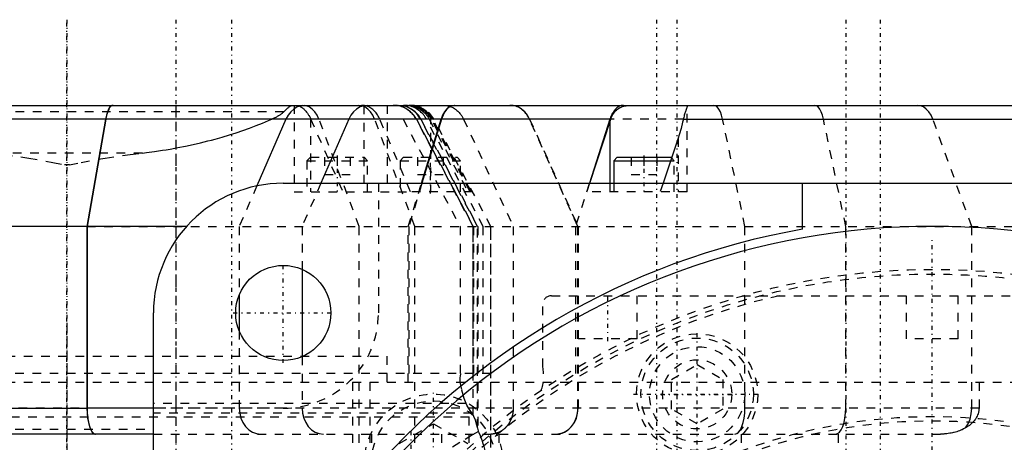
# Model space of a CAD drawing. Extents: x -545 to 345, y -109 to 109.
# Tile 13 of 15: x -105 to 8, y 60 to 109. Entities that reach past the tile are written whole.
import ezdxf

# ---------------------------------------------------------------- set-up
doc = ezdxf.new("R2010")
doc.units = 0
doc.linetypes.add('CENTER', pattern=[1.5, 0.45, -0.5, 0.05, -0.5])
doc.linetypes.add('DASHED', pattern=[2, 1, -1])
for name, color, linetype in [('AM_0', 7, 'CONTINUOUS'), ('AM_3', 7, 'DASHED'), ('AM_7', 7, 'CENTER')]:
    doc.layers.add(name, color=color, linetype=linetype)

msp = doc.modelspace()

# ---------------------------------------------------------------- linework, layer by layer
at = {"layer": 'AM_0', "color": 7, "linetype": 'CONTINUOUS'}
for p, q in [((-148.75, 99), (30.75, 99)), ((-95.55, 97.41), (-128.04, 97.41)), ((-95.55, 97.41), (-97.7, 85)), ((-95.52, 97.41), (-97.67, 85)), ((-56.77, 97.41), (-95.52, 97.41)), ((-74.69, 97.41), (-78.05, 89.69)), ((-67.42, 97.41), (-70.65, 90)), ((-59.03, 90), (-56.77, 97.41)), ((-56.71, 97.41), (-58.97, 90)), ((-37.15, 97.41), (-56.71, 97.41)), ((-37.25, 97.41), (-39.61, 90.01)), ((-39.58, 90.01), (-37.15, 97.41)), ((-37.25, 97.12), (-37.25, 90)), ((-28.76, 97.41), (33.4, 97.41)), ((-29.37, 95.22), (-31.11, 90)), ((-36.41, 93), (-36.81, 92.6)), ((-36.81, 92.6), (-36.81, 90)), ((-36.81, 92.6), (-30.24, 92.6)), ((-36.41, 93), (-30.21, 93)), ((-30.14, 92.93), (-30.21, 93)), ((-75, 90), (75, 90)), ((-15, 84.68), (-15, 90)), ((-97.7, 85), (-158, 85)), ((-97.7, 85), (-97.7, 64)), ((-86.17, 85), (-97.67, 85)), ((-97.67, 85), (-97.67, 64)), ((-72.83, 80.05), (-72.83, 69.95)), ((-80.09, 77.08), (-80.09, 72.92)), ((-90, -75), (-90, 75)), ((-158, 64), (-97.7, 64)), ((-90, 64), (-97.67, 64)), ((-89.99, 61), (-155, 61))]:
    msp.add_line(p, q, dxfattribs=at)
for points in [[(-94.69, 99), (-94.86, 98.95), (-95.03, 98.81), (-95.19, 98.57), (-95.33, 98.25), (-95.45, 97.86), (-95.55, 97.41)], [(-72.52, 99), (-72.96, 98.95), (-73.38, 98.81), (-73.78, 98.57), (-74.14, 98.25), (-74.44, 97.86), (-74.69, 97.41)], [(-65.25, 99), (-65.7, 98.95), (-66.12, 98.81), (-66.52, 98.57), (-66.88, 98.25), (-67.18, 97.86), (-67.42, 97.41)], [(-55.25, 99), (-55.56, 98.95), (-55.85, 98.81), (-56.13, 98.57), (-56.38, 98.25), (-56.6, 97.86), (-56.77, 97.41)], [(-55.19, 99), (-55.5, 98.95), (-55.8, 98.81), (-56.08, 98.57), (-56.33, 98.25), (-56.54, 97.86), (-56.71, 97.41)], [(-97.7, 64), (-97.68, 63.41), (-97.62, 62.85), (-97.53, 62.33), (-97.41, 61.88), (-97.26, 61.51), (-97.09, 61.23), (-96.91, 61.06), (-96.72, 61)]]:
    msp.add_lwpolyline(points, dxfattribs=at)
for points in [[(-94.66, 99, 0), (-94.68, 99, 0), (-94.74, 98.99, 0), (-94.8, 98.97, 0), (-94.83, 98.95, 0), (-94.86, 98.93, 0), (-94.92, 98.89, 0), (-94.98, 98.84, 0), (-95.03, 98.77, 0), (-95.08, 98.7, 0), (-95.13, 98.62, 0), (-95.16, 98.58, 0), (-95.18, 98.53, 0), (-95.23, 98.42, 0), (-95.28, 98.31, 0), (-95.32, 98.19, 0), (-95.36, 98.07, 0), (-95.4, 97.94, 0), (-95.42, 97.87, 0), (-95.44, 97.8, 0), (-95.47, 97.65, 0), (-95.51, 97.49, 0), (-95.52, 97.41, 0)], [(-35.66, 99, 0), (-35.71, 99, 0), (-35.82, 98.99, 0), (-35.93, 98.97, 0), (-35.98, 98.95, 0), (-36.03, 98.93, 0), (-36.14, 98.89, 0), (-36.24, 98.84, 0), (-36.34, 98.77, 0), (-36.44, 98.7, 0), (-36.54, 98.62, 0), (-36.59, 98.57, 0), (-36.63, 98.52, 0), (-36.72, 98.42, 0), (-36.81, 98.31, 0), (-36.89, 98.19, 0), (-36.97, 98.06, 0), (-37.04, 97.93, 0), (-37.07, 97.86, 0), (-37.1, 97.79, 0), (-37.17, 97.64, 0), (-37.22, 97.49, 0), (-37.25, 97.41, 0)], [(-37.15, 97.41, 0), (-37.12, 97.49, 0), (-37.06, 97.65, 0), (-36.98, 97.81, 0), (-36.94, 97.88, 0), (-36.9, 97.96, 0), (-36.81, 98.09, 0), (-36.71, 98.23, 0), (-36.6, 98.35, 0), (-36.49, 98.46, 0), (-36.42, 98.52, 0), (-36.4, 98.54, 0), (-36.38, 98.55, 0), (-36.36, 98.56, 0), (-36.35, 98.57, 0), (-36.33, 98.58, 0), (-36.31, 98.6, 0), (-36.3, 98.61, 0), (-36.29, 98.61, 0), (-36.27, 98.63, 0), (-36.24, 98.64, 0), (-36.23, 98.65, 0), (-36.22, 98.66, 0), (-36.2, 98.67, 0), (-36.17, 98.69, 0), (-36.15, 98.7, 0), (-36.13, 98.71, 0), (-36.1, 98.73, 0), (-36.09, 98.73, 0), (-36.08, 98.74, 0), (-36.05, 98.75, 0), (-36.03, 98.76, 0), (-35.94, 98.8, 0), (-35.79, 98.86, 0), (-35.63, 98.91, 0), (-35.46, 98.94, 0), (-35.38, 98.96, 0), (-35.29, 98.97, 0), (-35.12, 98.99, 0), (-34.94, 99, 0), (-34.85, 99, 0)], [(-28.31, 98.94, 0), (-28.31, 98.93, 0), (-28.31, 98.9, 0), (-28.32, 98.86, 0), (-28.33, 98.83, 0), (-28.34, 98.81, 0), (-28.35, 98.75, 0), (-28.37, 98.69, 0), (-28.4, 98.63, 0), (-28.42, 98.55, 0), (-28.45, 98.47, 0), (-28.47, 98.43, 0), (-28.48, 98.38, 0), (-28.51, 98.29, 0), (-28.55, 98.19, 0), (-28.58, 98.08, 0), (-28.62, 97.97, 0), (-28.65, 97.85, 0), (-28.67, 97.79, 0), (-28.68, 97.73, 0), (-28.72, 97.61, 0), (-28.75, 97.48, 0), (-28.76, 97.41, 0)], [(-28.36, 99, 0), (-28.35, 99, 0), (-28.35, 99, 0), (-28.34, 99, 0), (-28.34, 99, 0), (-28.34, 99, 0), (-28.34, 99, 0), (-28.33, 98.99, 0), (-28.33, 98.99, 0), (-28.33, 98.99, 0), (-28.32, 98.99, 0), (-28.32, 98.99, 0), (-28.32, 98.98, 0), (-28.32, 98.98, 0), (-28.32, 98.98, 0), (-28.31, 98.97, 0), (-28.31, 98.97, 0), (-28.31, 98.96, 0), (-28.31, 98.96, 0), (-28.31, 98.96, 0), (-28.31, 98.95, 0), (-28.31, 98.95, 0), (-28.31, 98.94, 0)], [(-28.76, 97.41, 0), (-28.85, 97.05, 0), (-29.03, 96.32, 0), (-29.25, 95.59, 0), (-29.37, 95.22, 0)], [(-97.67, 64, 0), (-97.67, 63.98, 0), (-97.67, 63.94, 0), (-97.67, 63.9, 0), (-97.67, 63.87, 0), (-97.67, 63.85, 0), (-97.67, 63.81, 0), (-97.67, 63.77, 0), (-97.67, 63.72, 0), (-97.67, 63.68, 0), (-97.66, 63.64, 0), (-97.66, 63.61, 0), (-97.66, 63.59, 0), (-97.66, 63.55, 0), (-97.66, 63.5, 0), (-97.66, 63.46, 0), (-97.65, 63.41, 0), (-97.65, 63.37, 0), (-97.65, 63.35, 0), (-97.65, 63.33, 0), (-97.64, 63.28, 0), (-97.64, 63.24, 0), (-97.64, 63.22, 0), (-97.64, 63.2, 0), (-97.63, 63.15, 0), (-97.63, 63.11, 0), (-97.63, 63.09, 0), (-97.62, 63.07, 0), (-97.62, 63.03, 0), (-97.61, 62.99, 0), (-97.61, 62.95, 0), (-97.6, 62.91, 0), (-97.6, 62.87, 0), (-97.6, 62.85, 0), (-97.59, 62.83, 0), (-97.59, 62.79, 0), (-97.58, 62.76, 0), (-97.58, 62.72, 0), (-97.57, 62.68, 0), (-97.56, 62.64, 0), (-97.56, 62.62, 0), (-97.56, 62.6, 0), (-97.55, 62.56, 0), (-97.54, 62.52, 0), (-97.54, 62.48, 0), (-97.53, 62.45, 0), (-97.52, 62.41, 0), (-97.52, 62.39, 0), (-97.51, 62.37, 0), (-97.51, 62.33, 0), (-97.5, 62.3, 0), (-97.49, 62.26, 0), (-97.48, 62.22, 0), (-97.47, 62.19, 0), (-97.47, 62.17, 0), (-97.46, 62.15, 0), (-97.45, 62.12, 0), (-97.45, 62.08, 0), (-97.44, 62.05, 0), (-97.43, 62.02, 0), (-97.42, 61.98, 0), (-97.41, 61.97, 0), (-97.41, 61.95, 0), (-97.4, 61.92, 0), (-97.39, 61.89, 0), (-97.38, 61.88, 0), (-97.38, 61.86, 0), (-97.37, 61.83, 0), (-97.36, 61.81, 0), (-97.35, 61.79, 0), (-97.35, 61.78, 0), (-97.34, 61.75, 0), (-97.33, 61.72, 0), (-97.32, 61.69, 0), (-97.31, 61.66, 0), (-97.3, 61.64, 0), (-97.29, 61.62, 0), (-97.28, 61.61, 0), (-97.27, 61.58, 0), (-97.26, 61.56, 0), (-97.25, 61.53, 0), (-97.24, 61.51, 0), (-97.22, 61.48, 0), (-97.22, 61.47, 0), (-97.21, 61.46, 0), (-97.2, 61.43, 0), (-97.19, 61.41, 0), (-97.17, 61.39, 0), (-97.16, 61.37, 0), (-97.15, 61.35, 0), (-97.14, 61.34, 0), (-97.14, 61.33, 0), (-97.12, 61.31, 0), (-97.11, 61.29, 0), (-97.1, 61.27, 0), (-97.09, 61.25, 0), (-97.07, 61.24, 0), (-97.07, 61.23, 0), (-97.06, 61.22, 0), (-97.05, 61.2, 0), (-97.04, 61.19, 0), (-97.02, 61.18, 0), (-97.01, 61.16, 0), (-97, 61.15, 0), (-96.99, 61.14, 0), (-96.98, 61.13, 0), (-96.97, 61.12, 0), (-96.95, 61.11, 0), (-96.95, 61.1, 0), (-96.94, 61.1, 0), (-96.93, 61.09, 0), (-96.91, 61.08, 0), (-96.91, 61.07, 0), (-96.9, 61.07, 0), (-96.88, 61.06, 0), (-96.87, 61.05, 0), (-96.86, 61.04, 0), (-96.84, 61.03, 0), (-96.83, 61.03, 0), (-96.82, 61.02, 0), (-96.81, 61.02, 0), (-96.8, 61.02, 0), (-96.78, 61.01, 0), (-96.77, 61.01, 0), (-96.76, 61.01, 0), (-96.74, 61, 0), (-96.73, 61, 0), (-96.73, 61, 0), (-96.71, 61, 0), (-96.7, 61, 0), (-96.69, 61, 0)]]:
    msp.add_polyline3d(points, dxfattribs=at)
msp.add_circle((-75, 75), 5.5, dxfattribs=at)
for centre, radius, start, end in [((-75, 75), 15, 90, 180), ((0, 0), 86, 100.0448, 259.9552), ((0, 0), 85, 69.2336, 314.7638)]:
    msp.add_arc(centre, radius, start, end, dxfattribs=at)
at = {"layer": 'AM_3', "color": 6, "linetype": 'DASHED'}
for p, q in [((-74.95, 98.24), (-125.05, 98.24)), ((-87.43, 99), (-87.43, 60)), ((-73.76, 99), (-73.76, 89)), ((-65.68, 98.98), (-65.68, 89)), ((-63, 99), (-63, 89)), ((-60.18, 98.98), (-60.13, 98.98)), ((-28.31, 89), (-28.31, 98.94)), ((-95.52, 97.41), (-135.85, 97.41)), ((-95.52, 97.41), (-95.55, 97.41)), ((-71.84, 97.44), (-71.84, 89)), ((-71.84, 97.44), (-68.12, 89)), ((-66.22, 85), (-70.88, 97.41)), ((-59.79, 85), (-64.45, 97.41)), ((-60.29, 89), (-63.84, 97.41)), ((-61.16, 97.41), (-54.56, 85)), ((-53.06, 85), (-59.65, 97.41)), ((-59.62, 97.41), (-53.03, 85)), ((-53.04, 85), (-59.61, 97.41)), ((-52.56, 85), (-59.13, 97.41)), ((-59.1, 97.41), (-52.52, 85)), ((-51.9, 85), (-58.46, 97.41)), ((-58.13, 97.41), (-53.65, 89)), ((-58, 97.82), (-58, 89)), ((-53.39, 89), (-57.89, 97.41)), ((-53.26, 89), (-57.74, 97.41)), ((-51, 85), (-57.6, 97.41)), ((-56.71, 97.41), (-56.77, 97.41)), ((-54.17, 97.41), (-48.42, 85)), ((-40.95, 85), (-46.55, 97.41)), ((-46.53, 97.41), (-40.93, 85)), ((-28.76, 97.41), (-37.15, 97.41)), ((-21.64, 85), (-24.22, 97.41)), ((-9.99, 85), (-12.57, 97.41)), ((4.57, 85), (0.07, 97.41)), ((-29.37, 95.22), (-29.37, 89)), ((-91.26, 93.47), (-108.74, 93.47)), ((-71.86, 93), (-72.26, 92.6)), ((-72.26, 92.6), (-72.26, 89)), ((-72.26, 92.6), (-65.26, 92.6)), ((-71.86, 93), (-65.66, 93)), ((-70.25, 93), (-70.25, 91)), ((-68.76, 93), (-68.76, 91)), ((-67.27, 93), (-67.27, 91)), ((-65.26, 92.6), (-65.66, 93)), ((-65.26, 89), (-65.26, 92.6)), ((-61.1, 93), (-61.5, 92.6)), ((-61.5, 92.6), (-61.5, 89)), ((-61.5, 92.6), (-54.5, 92.6)), ((-61.1, 93), (-54.9, 93)), ((-59.49, 93), (-59.49, 91)), ((-56.51, 93), (-56.51, 91)), ((-54.5, 92.6), (-54.9, 93)), ((-54.5, 89), (-54.5, 92.6)), ((-34.8, 93), (-34.8, 91)), ((-33.31, 93), (-33.31, 91)), ((-31.82, 93), (-31.82, 91)), ((-30.24, 92.6), (-29.81, 92.6)), ((-29.81, 92.6), (-30.14, 92.93)), ((-29.81, 89), (-29.81, 92.6)), ((-99.71, 92.13), (-100.29, 92.13)), ((-70.65, 90), (-72.83, 85)), ((-70.25, 91), (-67.27, 91)), ((-64, 90), (-64, 75)), ((-60.55, 85), (-59.03, 90)), ((-58.97, 90), (-60.49, 85)), ((-59.49, 91), (-56.51, 91)), ((-39.61, 90.01), (-41.21, 85)), ((-39.91, 89), (-39.58, 90.01)), ((-37.25, 90), (-37.25, 89)), ((-36.81, 90), (-36.81, 89)), ((-34.8, 91), (-31.82, 91)), ((-31.11, 90), (-31.45, 89)), ((-78.05, 89.69), (-80.09, 85)), ((-73.76, 89), (-60.29, 89)), ((-53.13, 89), (-60.29, 89)), ((-51, 85), (-53.13, 89)), ((-28.31, 89), (-39.91, 89)), ((-97.7, 85), (-60.49, 85)), ((-97.7, 85), (40, 85)), ((-80.09, 85), (-80.09, 77.08)), ((-72.83, 85), (-72.83, 80.05)), ((-66.22, 60), (-66.22, 85)), ((-60.55, 67), (-60.55, 85)), ((-60.49, 85), (-60.49, 67)), ((-59.79, 60), (-59.79, 85)), ((-54.56, 85), (-54.56, 67.36)), ((-53.06, 68), (-53.06, 85)), ((-53.04, 63.2), (-53.04, 85)), ((-53.03, 85), (-53.03, 68)), ((-52.56, 61.74), (-52.56, 85)), ((-52.52, 85), (-52.52, 61.74)), ((-51.9, 68), (-51.9, 85)), ((-51, 68), (-51, 85)), ((-51, 41.45), (-51, 85)), ((-48.42, 85), (-48.42, 64)), ((-41.21, 85), (-41.21, 67)), ((-40.95, 64), (-40.95, 85)), ((-40.93, 85), (-40.93, 64)), ((-21.64, 64), (-21.64, 85)), ((-9.99, 64), (-9.99, 85)), ((4.57, 64), (4.57, 85)), ((-44, 77), (44, 77)), ((-40.9, 77), (-40.9, 72)), ((-34.1, 72), (-34.1, 77)), ((-3, 77), (-3, 72)), ((3, 72), (3, 77)), ((-45, 68.74), (-45, 76)), ((-80.09, 72.92), (-80.09, 64)), ((-34.1, 72), (-40.9, 72)), ((3, 72), (-3, 72)), ((-137, 70), (-63, 70)), ((-137, 70), (-100, 70)), ((-72.83, 69.95), (-72.83, 64)), ((-63, 67), (-63, 70)), ((-30.14, 67.31), (-27.17, 69.03)), ((-27.17, 69.03), (-24.2, 67.31)), ((-51, 68), (-149, 68)), ((-30.14, 63.89), (-30.14, 67.31)), ((-24.2, 67.31), (-24.2, 63.89)), ((-149, 67), (-65, 67)), ((-67, 67), (55.16, 67)), ((-67, 67), (-67, -67)), ((-65, 67), (-65, 5.48)), ((-51, 58), (-51, 67)), ((5.41, 67), (5.41, 64)), ((5.41, 64), (-108.06, 64)), ((-53.87, 64.52), (-90, 64.52)), ((-75, 64), (-90, 64)), ((-27.17, 62.17), (-30.14, 63.89)), ((-24.2, 63.89), (-27.17, 62.17)), ((-146.5, 63), (-53.5, 63)), ((-53.18, 63.43), (-90, 63.43)), ((-53.5, 60), (-53.5, 63)), ((-110, 61.58), (-90, 61.58)), ((-61.59, 59.92), (-57.63, 62.2)), ((-57.63, 62.2), (-53.67, 59.92)), ((-52.52, 61.74), (-52.56, 61.74)), ((-89.99, 61), (0.94, 61)), ((-64.82, 61), (-64.82, -61)), ((-56.71, 61), (-56.71, -61)), ((-50.08, 61), (-50.08, -61)), ((-22.07, 61), (-22.07, -61)), ((-10.88, 61), (-10.88, -61))]:
    msp.add_line(p, q, dxfattribs=at)
for points in [[(-70.88, 97.41), (-71.09, 97.86), (-71.35, 98.25), (-71.66, 98.57), (-72.01, 98.81), (-72.37, 98.95), (-72.76, 99)], [(-64.45, 97.41), (-64.66, 97.86), (-64.93, 98.25), (-65.23, 98.57), (-65.58, 98.81), (-65.95, 98.95), (-66.33, 99)], [(-59.62, 97.41), (-59.91, 97.86), (-60.28, 98.25), (-60.72, 98.57), (-61.2, 98.81), (-61.72, 98.95), (-62.26, 99)], [(-59.61, 97.41), (-59.91, 97.86), (-60.28, 98.25), (-60.71, 98.57), (-61.2, 98.81), (-61.71, 98.95), (-62.25, 99)], [(-59.13, 97.41), (-59.43, 97.86), (-59.8, 98.25), (-60.23, 98.57), (-60.72, 98.81), (-61.23, 98.95), (-61.77, 99)], [(-59.1, 97.41), (-59.39, 97.86), (-59.76, 98.25), (-60.2, 98.57), (-60.68, 98.81), (-61.2, 98.95), (-61.74, 99)], [(-46.53, 97.41), (-46.78, 97.86), (-47.09, 98.25), (-47.46, 98.57), (-47.87, 98.81), (-48.32, 98.95), (-48.77, 99)], [(-24.22, 97.41), (-24.34, 97.86), (-24.48, 98.25), (-24.65, 98.57), (-24.84, 98.81), (-25.05, 98.95), (-25.26, 99)], [(-12.57, 97.41), (-12.68, 97.86), (-12.83, 98.25), (-13, 98.57), (-13.19, 98.81), (-13.39, 98.95), (-13.6, 99)], [(0.07, 97.41), (-0.13, 97.86), (-0.38, 98.25), (-0.68, 98.57), (-1.01, 98.81), (-1.37, 98.95), (-1.73, 99)], [(-80.09, 64), (-80.04, 63.41), (-79.9, 62.85), (-79.68, 62.33), (-79.37, 61.88), (-79, 61.51), (-78.57, 61.23), (-78.11, 61.06), (-77.63, 61)], [(-72.83, 64), (-72.78, 63.41), (-72.64, 62.85), (-72.41, 62.33), (-72.11, 61.88), (-71.74, 61.51), (-71.31, 61.23), (-70.85, 61.06), (-70.37, 61)], [(-43.48, 61), (-42.98, 61.06), (-42.5, 61.23), (-42.06, 61.51), (-41.68, 61.88), (-41.36, 62.33), (-41.12, 62.85), (-40.98, 63.41), (-40.93, 64)], [(-22.82, 61), (-22.59, 61.06), (-22.37, 61.23), (-22.17, 61.51), (-21.99, 61.88), (-21.84, 62.33), (-21.73, 62.85), (-21.67, 63.41), (-21.64, 64)], [(-11.16, 61), (-10.93, 61.06), (-10.71, 61.23), (-10.51, 61.51), (-10.33, 61.88), (-10.19, 62.33), (-10.08, 62.85), (-10.01, 63.41), (-9.99, 64)], [(3.85, 61.71), (4.15, 62.18), (4.38, 62.74), (4.52, 63.35), (4.57, 64)]]:
    msp.add_lwpolyline(points, dxfattribs=at)
for points in [[(-76.33, 97.41, 0), (-76.29, 97.43, 0), (-76.19, 97.47, 0), (-76.1, 97.52, 0), (-76.05, 97.54, 0), (-76.01, 97.56, 0), (-75.92, 97.6, 0), (-75.83, 97.65, 0), (-75.75, 97.69, 0), (-75.67, 97.74, 0), (-75.58, 97.78, 0), (-75.55, 97.81, 0), (-75.51, 97.83, 0), (-75.43, 97.88, 0), (-75.36, 97.92, 0), (-75.29, 97.97, 0), (-75.22, 98.02, 0), (-75.15, 98.06, 0), (-75.12, 98.09, 0), (-75.09, 98.11, 0), (-75.04, 98.16, 0), (-74.98, 98.21, 0), (-74.95, 98.24, 0)], [(-74.95, 98.24, 0), (-74.91, 98.28, 0), (-74.82, 98.37, 0), (-74.74, 98.45, 0), (-74.7, 98.49, 0), (-74.67, 98.53, 0), (-74.59, 98.6, 0), (-74.52, 98.66, 0), (-74.45, 98.72, 0), (-74.39, 98.78, 0), (-74.32, 98.83, 0), (-74.29, 98.85, 0), (-74.26, 98.87, 0), (-74.2, 98.91, 0), (-74.15, 98.93, 0), (-74.1, 98.96, 0), (-74.06, 98.97, 0), (-74.02, 98.99, 0), (-74, 98.99, 0), (-73.99, 98.99, 0), (-73.96, 99, 0), (-73.94, 99, 0), (-73.93, 99, 0), (-73.93, 99, 0), (-73.93, 99, 0), (-73.93, 99, 0), (-73.92, 99, 0), (-73.92, 99, 0), (-73.92, 99, 0), (-73.92, 99, 0), (-73.92, 99, 0), (-73.92, 99, 0), (-73.92, 99, 0), (-73.92, 99, 0), (-73.92, 99, 0), (-73.92, 99, 0), (-73.92, 99, 0), (-73.92, 99, 0), (-73.92, 99, 0), (-73.92, 99, 0), (-73.92, 99, 0), (-73.92, 99, 0), (-73.92, 99, 0), (-73.92, 99, 0), (-73.92, 99, 0), (-73.92, 99, 0), (-73.92, 99, 0), (-73.92, 99, 0), (-73.92, 99, 0), (-73.92, 99, 0), (-73.92, 99, 0), (-73.92, 99, 0), (-73.92, 99, 0), (-73.92, 99, 0), (-73.92, 99, 0), (-73.92, 99, 0), (-73.92, 99, 0), (-73.92, 99, 0), (-73.92, 99, 0), (-73.92, 99, 0), (-73.92, 99, 0), (-73.92, 99, 0), (-73.92, 99, 0), (-73.92, 99, 0), (-73.92, 99, 0), (-73.92, 99, 0), (-73.92, 99, 0), (-73.92, 99, 0), (-73.92, 99, 0), (-73.92, 99, 0), (-73.92, 99, 0), (-73.92, 99, 0), (-73.92, 99, 0), (-73.92, 99, 0), (-73.92, 99, 0), (-73.92, 99, 0), (-73.92, 99, 0), (-73.92, 99, 0), (-73.92, 99, 0), (-73.92, 99, 0), (-73.92, 99, 0), (-73.92, 99, 0), (-73.92, 99, 0), (-73.92, 99, 0), (-73.92, 99, 0), (-73.92, 99, 0), (-73.92, 99, 0), (-73.92, 99, 0), (-73.92, 99, 0), (-73.92, 99, 0), (-73.92, 99, 0), (-73.92, 99, 0), (-73.92, 99, 0), (-73.92, 99, 0), (-73.92, 99, 0), (-73.92, 99, 0), (-73.92, 99, 0), (-73.92, 99, 0), (-73.92, 99, 0), (-73.92, 99, 0), (-73.92, 99, 0), (-73.92, 99, 0), (-73.92, 99, 0), (-73.92, 99, 0), (-73.92, 99, 0), (-73.92, 99, 0), (-73.92, 99, 0), (-73.92, 99, 0), (-73.92, 99, 0), (-73.92, 99, 0), (-73.92, 99, 0), (-73.92, 99, 0), (-73.92, 99, 0)], [(-73.41, 99, 0), (-73.38, 99, 0), (-73.31, 98.99, 0), (-73.23, 98.97, 0), (-73.19, 98.95, 0), (-73.15, 98.94, 0), (-73.07, 98.89, 0), (-72.98, 98.84, 0), (-72.88, 98.78, 0), (-72.79, 98.71, 0), (-72.69, 98.62, 0), (-72.64, 98.58, 0), (-72.59, 98.53, 0), (-72.5, 98.43, 0), (-72.4, 98.32, 0), (-72.3, 98.21, 0), (-72.21, 98.08, 0), (-72.12, 97.95, 0), (-72.08, 97.88, 0), (-72.03, 97.81, 0), (-71.95, 97.67, 0), (-71.87, 97.52, 0), (-71.84, 97.44, 0)], [(-65.68, 98.98, 0), (-65.73, 98.99, 0), (-65.82, 99, 0), (-65.91, 99, 0), (-65.96, 99, 0)], [(-63.84, 97.41, 0), (-63.87, 97.48, 0), (-63.94, 97.62, 0), (-64.02, 97.76, 0), (-64.06, 97.82, 0), (-64.1, 97.89, 0), (-64.18, 98.01, 0), (-64.26, 98.12, 0), (-64.35, 98.23, 0), (-64.45, 98.34, 0), (-64.56, 98.43, 0), (-64.61, 98.48, 0), (-64.66, 98.53, 0), (-64.78, 98.61, 0), (-64.89, 98.69, 0), (-65, 98.75, 0), (-65.12, 98.81, 0), (-65.24, 98.86, 0), (-65.3, 98.89, 0), (-65.36, 98.91, 0), (-65.49, 98.94, 0), (-65.62, 98.97, 0), (-65.68, 98.98, 0)], [(-59.65, 97.41, 0), (-59.69, 97.49, 0), (-59.79, 97.65, 0), (-59.89, 97.8, 0), (-59.95, 97.87, 0), (-60.01, 97.94, 0), (-60.12, 98.07, 0), (-60.25, 98.19, 0), (-60.38, 98.31, 0), (-60.52, 98.42, 0), (-60.68, 98.53, 0), (-60.75, 98.58, 0), (-60.83, 98.62, 0), (-60.99, 98.7, 0), (-61.15, 98.77, 0), (-61.31, 98.84, 0), (-61.49, 98.89, 0), (-61.66, 98.93, 0), (-61.75, 98.95, 0), (-61.85, 98.97, 0), (-62.03, 98.99, 0), (-62.2, 99, 0), (-62.29, 99, 0)], [(-58.46, 97.41, 0), (-58.5, 97.49, 0), (-58.59, 97.64, 0), (-58.69, 97.79, 0), (-58.75, 97.86, 0), (-58.81, 97.93, 0), (-58.92, 98.07, 0), (-59.05, 98.19, 0), (-59.19, 98.31, 0), (-59.33, 98.42, 0), (-59.48, 98.52, 0), (-59.55, 98.57, 0), (-59.63, 98.62, 0), (-59.79, 98.7, 0), (-59.95, 98.77, 0), (-60.12, 98.84, 0), (-60.29, 98.89, 0), (-60.46, 98.93, 0), (-60.55, 98.95, 0), (-60.64, 98.97, 0), (-60.82, 98.99, 0), (-61, 99, 0), (-61.09, 99, 0)], [(-60.74, 99, 0), (-60.66, 99, 0), (-60.5, 98.99, 0), (-60.33, 98.97, 0), (-60.25, 98.96, 0), (-60.17, 98.94, 0), (-60, 98.9, 0), (-59.84, 98.86, 0), (-59.74, 98.82, 0), (-59.71, 98.81, 0), (-59.68, 98.8, 0), (-59.67, 98.79, 0), (-59.66, 98.79, 0), (-59.63, 98.78, 0), (-59.6, 98.77, 0), (-59.51, 98.72, 0), (-59.35, 98.64, 0), (-59.27, 98.6, 0), (-59.19, 98.55, 0), (-59.04, 98.45, 0), (-58.89, 98.34, 0), (-58.75, 98.22, 0), (-58.62, 98.09, 0), (-58.49, 97.95, 0), (-58.43, 97.88, 0), (-58.38, 97.8, 0), (-58.27, 97.65, 0), (-58.17, 97.49, 0), (-58.13, 97.41, 0)], [(-58, 97.59, 0), (-58.05, 97.66, 0), (-58.15, 97.8, 0), (-58.25, 97.94, 0), (-58.31, 98, 0), (-58.37, 98.07, 0), (-58.49, 98.19, 0), (-58.62, 98.3, 0), (-58.75, 98.41, 0), (-58.89, 98.51, 0), (-59.03, 98.6, 0), (-59.11, 98.64, 0), (-59.18, 98.68, 0), (-59.33, 98.75, 0), (-59.48, 98.81, 0), (-59.64, 98.87, 0), (-59.8, 98.91, 0), (-59.95, 98.95, 0), (-60.03, 98.96, 0), (-60.1, 98.97, 0), (-60.26, 98.99, 0), (-60.41, 99, 0), (-60.48, 99, 0)], [(-60.48, 99, 0), (-60.46, 99, 0), (-60.4, 99, 0), (-60.34, 99, 0), (-60.31, 98.99, 0)], [(-58, 97.82, 0), (-58.05, 97.88, 0), (-58.15, 98.01, 0), (-58.26, 98.12, 0), (-58.32, 98.18, 0), (-58.38, 98.23, 0), (-58.5, 98.33, 0), (-58.63, 98.43, 0), (-58.76, 98.52, 0), (-58.89, 98.6, 0), (-59.03, 98.68, 0), (-59.1, 98.71, 0), (-59.17, 98.74, 0), (-59.32, 98.8, 0), (-59.46, 98.85, 0), (-59.6, 98.89, 0), (-59.75, 98.93, 0), (-59.9, 98.96, 0), (-59.97, 98.97, 0), (-60.04, 98.98, 0), (-60.19, 98.99, 0), (-60.33, 99, 0), (-60.4, 99, 0)], [(-60.31, 98.99, 0), (-60.29, 98.99, 0), (-60.25, 98.99, 0), (-60.2, 98.99, 0), (-60.18, 98.98, 0)], [(-60.13, 98.98, 0), (-60.1, 98.97, 0), (-60.05, 98.97, 0), (-60, 98.96, 0), (-59.97, 98.95, 0)], [(-59.96, 98.95, 0), (-59.94, 98.94, 0), (-59.88, 98.93, 0), (-59.82, 98.92, 0), (-59.79, 98.91, 0)], [(-59.79, 98.91, 0), (-59.74, 98.9, 0), (-59.62, 98.86, 0), (-59.5, 98.82, 0), (-59.45, 98.8, 0)], [(-59.45, 98.8, 0), (-59.42, 98.79, 0), (-59.36, 98.76, 0), (-59.31, 98.74, 0), (-59.28, 98.73, 0)], [(-59.27, 98.72, 0), (-59.24, 98.71, 0), (-59.18, 98.68, 0), (-59.12, 98.64, 0), (-59.09, 98.63, 0)], [(-59.09, 98.63, 0), (-59.06, 98.61, 0), (-59.02, 98.58, 0), (-58.97, 98.56, 0), (-58.94, 98.54, 0)], [(-58.94, 98.54, 0), (-58.91, 98.52, 0), (-58.86, 98.48, 0), (-58.8, 98.44, 0), (-58.77, 98.42, 0)], [(-58.77, 98.42, 0), (-58.73, 98.39, 0), (-58.65, 98.33, 0), (-58.57, 98.26, 0), (-58.53, 98.22, 0)], [(-58.53, 98.22, 0), (-58.51, 98.21, 0), (-58.48, 98.18, 0), (-58.45, 98.14, 0), (-58.43, 98.13, 0), (-58.41, 98.11, 0), (-58.38, 98.08, 0), (-58.35, 98.05, 0), (-58.32, 98.01, 0), (-58.29, 97.98, 0), (-58.26, 97.94, 0), (-58.24, 97.93, 0), (-58.23, 97.91, 0), (-58.2, 97.87, 0), (-58.17, 97.84, 0), (-58.14, 97.8, 0), (-58.12, 97.76, 0), (-58.09, 97.73, 0), (-58.08, 97.71, 0), (-58.06, 97.69, 0), (-58.04, 97.65, 0), (-58.01, 97.61, 0), (-58, 97.59, 0)], [(-56.48, 99, 0), (-56.4, 99, 0), (-56.24, 98.99, 0), (-56.09, 98.97, 0), (-56.01, 98.95, 0), (-55.93, 98.93, 0), (-55.78, 98.89, 0), (-55.63, 98.84, 0), (-55.48, 98.77, 0), (-55.34, 98.7, 0), (-55.2, 98.62, 0), (-55.13, 98.57, 0), (-55.06, 98.52, 0), (-54.93, 98.42, 0), (-54.81, 98.31, 0), (-54.69, 98.19, 0), (-54.58, 98.06, 0), (-54.48, 97.93, 0), (-54.43, 97.86, 0), (-54.38, 97.79, 0), (-54.29, 97.64, 0), (-54.21, 97.49, 0), (-54.17, 97.41, 0)], [(-46.55, 97.41, 0), (-46.59, 97.49, 0), (-46.67, 97.65, 0), (-46.76, 97.8, 0), (-46.81, 97.87, 0), (-46.86, 97.94, 0), (-46.96, 98.07, 0), (-47.06, 98.19, 0), (-47.18, 98.31, 0), (-47.3, 98.42, 0), (-47.43, 98.53, 0), (-47.5, 98.58, 0), (-47.56, 98.62, 0), (-47.7, 98.7, 0), (-47.83, 98.77, 0), (-47.97, 98.84, 0), (-48.12, 98.89, 0), (-48.27, 98.93, 0), (-48.35, 98.95, 0), (-48.43, 98.97, 0), (-48.58, 98.99, 0), (-48.73, 99, 0), (-48.8, 99, 0)], [(-91.26, 93.47, 0), (-90.8, 93.53, 0), (-89.88, 93.66, 0), (-88.97, 93.8, 0), (-88.52, 93.87, 0), (-88.07, 93.95, 0), (-87.18, 94.11, 0), (-86.29, 94.29, 0), (-85.42, 94.48, 0), (-84.56, 94.67, 0), (-83.71, 94.88, 0), (-83.29, 94.99, 0), (-82.87, 95.1, 0), (-82.05, 95.34, 0), (-81.23, 95.58, 0), (-80.44, 95.83, 0), (-79.66, 96.1, 0), (-78.89, 96.37, 0), (-78.51, 96.51, 0), (-78.14, 96.66, 0), (-77.4, 96.95, 0), (-76.69, 97.25, 0), (-76.33, 97.41, 0)], [(-57.74, 97.41, 0), (-57.77, 97.48, 0), (-57.86, 97.62, 0), (-57.95, 97.75, 0), (-58, 97.82, 0)], [(-57.89, 97.41, 0), (-57.91, 97.44, 0), (-57.94, 97.5, 0), (-57.98, 97.56, 0), (-58, 97.59, 0)], [(-108.74, 93.47, 0), (-107.3, 93.32, 0), (-104.42, 92.91, 0), (-101.63, 92.4, 0), (-100.29, 92.13, 0)], [(-99.71, 92.13, 0), (-98.37, 92.4, 0), (-95.58, 92.91, 0), (-92.7, 93.32, 0), (-91.26, 93.47, 0)], [(-54.56, 67.36, 0), (-54.56, 67.49, 0), (-54.53, 67.72, 0), (-54.47, 67.92, 0), (-54.43, 68, 0)], [(-53.87, 64.52, 0), (-54.08, 65.12, 0), (-54.38, 66.16, 0), (-54.54, 67.01, 0), (-54.56, 67.36, 0)], [(-53.18, 63.43, 0), (-53.31, 63.61, 0), (-53.55, 63.97, 0), (-53.77, 64.34, 0), (-53.87, 64.52, 0)], [(-48.42, 64, 0), (-48.42, 63.98, 0), (-48.42, 63.93, 0), (-48.42, 63.89, 0), (-48.43, 63.87, 0), (-48.43, 63.85, 0), (-48.43, 63.8, 0), (-48.43, 63.76, 0), (-48.43, 63.72, 0), (-48.44, 63.67, 0), (-48.44, 63.63, 0), (-48.45, 63.61, 0), (-48.45, 63.59, 0), (-48.45, 63.54, 0), (-48.46, 63.5, 0), (-48.47, 63.46, 0), (-48.47, 63.41, 0), (-48.48, 63.37, 0), (-48.48, 63.35, 0), (-48.49, 63.33, 0), (-48.5, 63.29, 0), (-48.51, 63.24, 0), (-48.51, 63.22, 0), (-48.52, 63.2, 0), (-48.53, 63.16, 0), (-48.54, 63.12, 0), (-48.54, 63.1, 0), (-48.55, 63.08, 0), (-48.56, 63.04, 0), (-48.57, 62.99, 0), (-48.59, 62.95, 0), (-48.6, 62.91, 0), (-48.61, 62.87, 0), (-48.62, 62.85, 0), (-48.63, 62.83, 0), (-48.64, 62.79, 0), (-48.66, 62.75, 0), (-48.68, 62.71, 0), (-48.69, 62.67, 0), (-48.71, 62.63, 0), (-48.72, 62.61, 0), (-48.73, 62.59, 0), (-48.74, 62.56, 0), (-48.76, 62.52, 0), (-48.78, 62.48, 0), (-48.8, 62.44, 0), (-48.82, 62.41, 0), (-48.83, 62.39, 0), (-48.84, 62.37, 0), (-48.86, 62.33, 0), (-48.88, 62.3, 0), (-48.91, 62.26, 0), (-48.93, 62.23, 0), (-48.95, 62.19, 0), (-48.96, 62.17, 0), (-48.97, 62.16, 0), (-49, 62.12, 0), (-49.02, 62.09, 0), (-49.05, 62.05, 0), (-49.07, 62.02, 0), (-49.1, 61.99, 0), (-49.11, 61.97, 0), (-49.12, 61.96, 0), (-49.15, 61.93, 0), (-49.17, 61.89, 0), (-49.19, 61.88, 0), (-49.2, 61.86, 0), (-49.23, 61.83, 0), (-49.26, 61.8, 0), (-49.27, 61.79, 0), (-49.28, 61.77, 0), (-49.31, 61.74, 0), (-49.34, 61.72, 0), (-49.37, 61.69, 0), (-49.4, 61.66, 0), (-49.43, 61.63, 0), (-49.44, 61.62, 0), (-49.46, 61.61, 0), (-49.49, 61.58, 0), (-49.52, 61.55, 0), (-49.55, 61.53, 0), (-49.58, 61.51, 0), (-49.62, 61.48, 0), (-49.63, 61.47, 0), (-49.65, 61.46, 0), (-49.68, 61.44, 0), (-49.71, 61.41, 0), (-49.74, 61.39, 0), (-49.78, 61.37, 0), (-49.81, 61.35, 0), (-49.83, 61.34, 0), (-49.85, 61.33, 0), (-49.88, 61.31, 0), (-49.91, 61.29, 0), (-49.95, 61.27, 0), (-49.98, 61.25, 0), (-50.02, 61.24, 0), (-50.03, 61.23, 0), (-50.05, 61.22, 0), (-50.09, 61.2, 0), (-50.12, 61.19, 0), (-50.16, 61.17, 0), (-50.2, 61.16, 0), (-50.23, 61.15, 0), (-50.25, 61.14, 0), (-50.27, 61.13, 0), (-50.3, 61.12, 0), (-50.34, 61.11, 0), (-50.36, 61.1, 0), (-50.38, 61.1, 0), (-50.41, 61.09, 0), (-50.45, 61.08, 0), (-50.47, 61.07, 0), (-50.49, 61.07, 0), (-50.52, 61.06, 0), (-50.56, 61.05, 0), (-50.6, 61.04, 0), (-50.64, 61.03, 0), (-50.67, 61.03, 0), (-50.69, 61.03, 0), (-50.71, 61.02, 0), (-50.75, 61.02, 0), (-50.79, 61.01, 0), (-50.83, 61.01, 0), (-50.86, 61.01, 0), (-50.9, 61, 0), (-50.92, 61, 0), (-50.94, 61, 0), (-50.98, 61, 0), (-51.02, 61, 0), (-51.03, 61, 0)], [(-43.5, 61, 0), (-43.48, 61, 0), (-43.45, 61, 0), (-43.41, 61, 0), (-43.39, 61, 0), (-43.38, 61, 0), (-43.34, 61.01, 0), (-43.3, 61.01, 0), (-43.27, 61.01, 0), (-43.23, 61.02, 0), (-43.19, 61.02, 0), (-43.17, 61.02, 0), (-43.15, 61.03, 0), (-43.12, 61.03, 0), (-43.08, 61.04, 0), (-43.04, 61.05, 0), (-43, 61.06, 0), (-42.97, 61.07, 0), (-42.95, 61.07, 0), (-42.93, 61.08, 0), (-42.89, 61.09, 0), (-42.86, 61.1, 0), (-42.84, 61.1, 0), (-42.82, 61.11, 0), (-42.78, 61.12, 0), (-42.75, 61.13, 0), (-42.73, 61.14, 0), (-42.71, 61.15, 0), (-42.68, 61.16, 0), (-42.64, 61.18, 0), (-42.61, 61.19, 0), (-42.58, 61.2, 0), (-42.54, 61.22, 0), (-42.53, 61.23, 0), (-42.51, 61.24, 0), (-42.48, 61.25, 0), (-42.44, 61.27, 0), (-42.41, 61.29, 0), (-42.38, 61.31, 0), (-42.35, 61.33, 0), (-42.33, 61.34, 0), (-42.31, 61.35, 0), (-42.28, 61.37, 0), (-42.25, 61.39, 0), (-42.21, 61.41, 0), (-42.18, 61.43, 0), (-42.15, 61.46, 0), (-42.13, 61.47, 0), (-42.12, 61.48, 0), (-42.09, 61.51, 0), (-42.05, 61.53, 0), (-42.02, 61.56, 0), (-41.99, 61.58, 0), (-41.96, 61.61, 0), (-41.95, 61.62, 0), (-41.93, 61.64, 0), (-41.9, 61.66, 0), (-41.87, 61.69, 0), (-41.85, 61.72, 0), (-41.82, 61.75, 0), (-41.79, 61.78, 0), (-41.78, 61.79, 0), (-41.76, 61.81, 0), (-41.74, 61.83, 0), (-41.71, 61.86, 0), (-41.7, 61.88, 0), (-41.69, 61.89, 0), (-41.66, 61.92, 0), (-41.64, 61.95, 0), (-41.63, 61.97, 0), (-41.61, 61.98, 0), (-41.59, 62.02, 0), (-41.57, 62.05, 0), (-41.54, 62.08, 0), (-41.52, 62.12, 0), (-41.49, 62.15, 0), (-41.48, 62.17, 0), (-41.47, 62.19, 0), (-41.45, 62.22, 0), (-41.43, 62.26, 0), (-41.4, 62.3, 0), (-41.38, 62.33, 0), (-41.36, 62.37, 0), (-41.35, 62.39, 0), (-41.34, 62.41, 0), (-41.32, 62.45, 0), (-41.3, 62.48, 0), (-41.28, 62.52, 0), (-41.27, 62.56, 0), (-41.25, 62.6, 0), (-41.24, 62.62, 0), (-41.23, 62.64, 0), (-41.21, 62.68, 0), (-41.2, 62.72, 0), (-41.18, 62.76, 0), (-41.17, 62.79, 0), (-41.15, 62.83, 0), (-41.15, 62.85, 0), (-41.14, 62.87, 0), (-41.13, 62.91, 0), (-41.11, 62.95, 0), (-41.1, 62.99, 0), (-41.09, 63.03, 0), (-41.08, 63.07, 0), (-41.07, 63.09, 0), (-41.07, 63.11, 0), (-41.06, 63.15, 0), (-41.05, 63.2, 0), (-41.04, 63.22, 0), (-41.04, 63.24, 0), (-41.03, 63.28, 0), (-41.02, 63.33, 0), (-41.01, 63.35, 0), (-41.01, 63.37, 0), (-41, 63.41, 0), (-41, 63.46, 0), (-40.99, 63.5, 0), (-40.98, 63.55, 0), (-40.98, 63.59, 0), (-40.97, 63.61, 0), (-40.97, 63.64, 0), (-40.97, 63.68, 0), (-40.96, 63.72, 0), (-40.96, 63.77, 0), (-40.96, 63.81, 0), (-40.96, 63.85, 0), (-40.96, 63.87, 0), (-40.95, 63.9, 0), (-40.95, 63.94, 0), (-40.95, 63.98, 0), (-40.95, 64, 0)], [(5.41, 64, 0), (5.41, 63.99, 0), (5.41, 63.96, 0), (5.41, 63.94, 0), (5.4, 63.93, 0), (5.4, 63.92, 0), (5.4, 63.89, 0), (5.4, 63.87, 0), (5.4, 63.84, 0), (5.4, 63.82, 0), (5.4, 63.8, 0), (5.39, 63.78, 0), (5.39, 63.77, 0), (5.39, 63.75, 0), (5.39, 63.72, 0), (5.37, 63.64, 0), (5.36, 63.57, 0), (5.34, 63.5, 0), (5.3, 63.35, 0), (5.25, 63.21, 0), (5.19, 63.07, 0), (5.12, 62.94, 0), (5.04, 62.8, 0), (5, 62.74, 0), (4.95, 62.67, 0), (4.85, 62.54, 0), (4.75, 62.42, 0), (4.63, 62.3, 0), (4.51, 62.18, 0), (4.37, 62.07, 0), (4.3, 62.01, 0), (4.23, 61.96, 0), (4.08, 61.86, 0), (3.93, 61.76, 0), (3.85, 61.71, 0)], [(-53.04, 63.2, 0), (-53.06, 63.25, 0), (-53.11, 63.33, 0), (-53.15, 63.4, 0), (-53.18, 63.43, 0)], [(-52.56, 61.74, 0), (-52.64, 62.05, 0), (-52.8, 62.6, 0), (-52.96, 63.03, 0), (-53.04, 63.2, 0)], [(-52.43, 61.3, 0), (-52.44, 61.38, 0), (-52.48, 61.52, 0), (-52.51, 61.67, 0), (-52.52, 61.74, 0)], [(3.85, 61.71, 0), (3.77, 61.67, 0), (3.62, 61.59, 0), (3.47, 61.51, 0), (3.39, 61.48, 0), (3.31, 61.44, 0), (3.15, 61.38, 0), (3, 61.33, 0), (2.85, 61.28, 0), (2.69, 61.23, 0), (2.53, 61.19, 0), (2.45, 61.17, 0), (2.36, 61.15, 0), (2.2, 61.12, 0), (2.03, 61.09, 0), (1.86, 61.06, 0), (1.68, 61.04, 0), (1.51, 61.02, 0), (1.43, 61.02, 0), (1.35, 61.01, 0), (1.18, 61, 0), (1.02, 61, 0), (0.94, 61, 0)], [(-52.43, 61.3, 0), (-53.13, 60.9, 0), (-54.61, 60.02, 0), (-56.16, 59.04, 0), (-56.96, 58.51, 0), (-57.76, 57.96, 0), (-59.4, 56.77, 0), (-61.06, 55.49, 0), (-62.74, 54.11, 0), (-64.41, 52.65, 0), (-66.08, 51.1, 0), (-66.91, 50.3, 0), (-67.74, 49.49, 0), (-69.37, 47.81, 0), (-70.97, 46.09, 0), (-72.53, 44.33, 0), (-74.07, 42.53, 0), (-75.63, 40.65, 0), (-76.4, 39.69, 0), (-77.18, 38.7, 0), (-78.74, 36.7, 0), (-80.29, 34.65, 0), (-81.06, 33.62, 0)], [(-51, 51.19, 0), (-51, 51.58, 0), (-51.01, 52.33, 0), (-51.03, 53.06, 0), (-51.04, 53.42, 0), (-51.05, 53.78, 0), (-51.08, 54.47, 0), (-51.12, 55.14, 0), (-51.18, 55.78, 0), (-51.24, 56.4, 0), (-51.31, 56.99, 0), (-51.34, 57.28, 0), (-51.39, 57.56, 0), (-51.47, 58.1, 0), (-51.57, 58.61, 0), (-51.68, 59.09, 0), (-51.8, 59.55, 0), (-51.93, 59.99, 0), (-51.99, 60.19, 0), (-52.06, 60.39, 0), (-52.2, 60.78, 0), (-52.35, 61.13, 0), (-52.43, 61.3, 0)]]:
    msp.add_polyline3d(points, dxfattribs=at)
for centre, radius in [((0, 0), 79.5), ((-27.17, 65.6), 7), ((-27.17, 65.6), 6.5), ((-27.17, 65.6), 5.5), ((-27.17, 65.59), 4), ((-57.63, 57.63), 8), ((-57.63, 57.63), 7.2)]:
    msp.add_circle(centre, radius, dxfattribs=at)
for centre, radius, start, end in [((-60.25, 96), 3, 28, 90), ((0, 0), 80, 55.5885, 304.4115), ((0, 0), 79, 102.9199, 257.0801), ((-44, 76), 1, 90, 180), ((-75, 75), 11, 270, 0), ((-49.9, 67.73), 5, 339.8769, 11.695), ((0, 0), 63, 2.4608, 267.5392), ((0, 0), 62.5, 315.2854, 178.1662)]:
    msp.add_arc(centre, radius, start, end, dxfattribs=at)
at = {"layer": 'AM_7', "color": 4, "linetype": 'CENTER'}
for p, q in [((-100, -108.9), (-100, 108.9)), ((-100, 108.9), (-100, -108.9)), ((-87.43, 108.9), (-87.43, -108.9)), ((-81, 108.9), (-81, -108.9)), ((-31.87, 108.9), (-31.87, -108.9)), ((-29.53, 108.9), (-29.53, -108.9)), ((-10, 108.9), (-10, -108.9)), ((-6.01, 108.9), (-6.01, -108.9)), ((-68.76, 93.2), (-68.76, 88.8)), ((-58, 88.8), (-58, 93.2)), ((-33.31, 93.2), (-33.31, 88.8)), ((0, -83.48), (0, 83.48)), ((-75, 69.22), (-75, 80.78)), ((-37.5, 71.75), (-37.5, 77.25)), ((-80.78, 75), (-69.22, 75)), ((-100, 73.7), (-100, -73.7)), ((-27.17, 58.25), (-27.17, 72.95)), ((-57.63, 49.23), (-57.63, 66.03)), ((-34.52, 65.6), (-19.82, 65.6)), ((-31.37, 65.59), (-22.97, 65.59)), ((-60.25, 61.31), (-60.25, 32.58))]:
    msp.add_line(p, q, dxfattribs=at)

doc.saveas('drawing.dxf')
